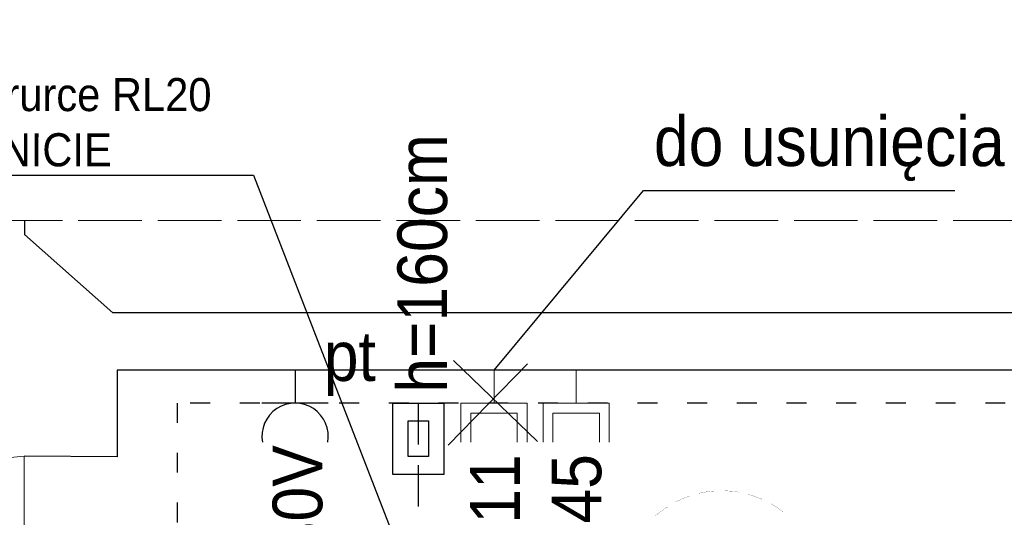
# Model space of a CAD drawing. Header units: centimetres. Extents: x 690840 to 714026, y 27673 to 40762.
# Tile 40 of 162: x 694042 to 694340, y 40199 to 40349. Entities that reach past the tile are written whole.
import ezdxf

# ---------------------------------------------------------------- set-up
doc = ezdxf.new("R2010")
doc.units = ezdxf.units.CM
for name, pattern in [('ACAD_ISO02W100', [15, 12, -3]), ('ACAD_ISO03W100', [30, 12, -18]), ('DASHED2', [0.375, 0.25, -0.125])]:
    doc.linetypes.add(name, pattern=pattern)
doc.layers.get('0').update_dxf_attribs({"lineweight": 9})
doc.layers.add('ELB_gniazda TT', color=7, linetype='Continuous', lineweight=20, true_color=0xb700f9)
doc.layers.add('ELB_gniazda zwykłe', color=7, linetype='Continuous', lineweight=30, true_color=0xff0505)
doc.layers.add('H', color=7, linetype='Continuous')
for name, color, linetype, lineweight in [('Przekroje', 253, 'Continuous', 20), ('Przekrojowa', 253, 'Continuous', 25), ('S3_okna', 253, 'Continuous', 9), ('S3_rozdzielnice', 1, 'Continuous', 5), ('Widokowa', 140, 'Continuous', 9)]:
    doc.layers.add(name, color=color, linetype=linetype, lineweight=lineweight)
doc.styles.add('ARIELCE', font='arial.ttf', dxfattribs={"width": 0.9})

# ---------------------------------------------------------------- blocks, each defined once
blk = doc.blocks.new('zw$1D16')
at = {"layer": 'Przekroje', "ltscale": 1.6}
for points in [[(0, 0), (-32.21, -3.11), (-47.01, -3.11), (-47.01, -10.89), (-62.01, -10.89)], [(0, -134), (-32.21, -130.89), (-47.01, -130.89), (-47.01, -123.11), (-62.01, -123.11)]]:
    blk.add_lwpolyline(points, dxfattribs=at)
at = {"layer": 'S3_okna'}
for p, q in [((0, 0), (0, -134)), ((-32.21, -130.89), (-32.21, -3.11)), ((-62.01, -10.89), (-62.01, -123.11)), ((-47.01, -10.89), (-32.21, -10.89)), ((-47.01, -123.11), (-47.01, -10.89)), ((-39.61, -123.11), (-39.61, -10.89)), ((-47.01, -123.11), (-32.21, -123.11))]:
    blk.add_line(p, q, dxfattribs=at)
at = {"layer": 'S3_okna', "ltscale": 1.6}
blk.add_line((-124.02, -67), (0, -67), dxfattribs=at)
at = {"layer": 'S3_okna'}
for points in [[(0, 0), (-32.21, -3.11), (-47.01, -3.11), (-47.01, -10.89), (-62.01, -10.89)], [(0, -134), (-32.21, -130.89), (-47.01, -130.89), (-47.01, -123.11), (-62.01, -123.11)]]:
    blk.add_lwpolyline(points, dxfattribs=at)
blk = doc.blocks.new('zw$EDF5')
at = {"color": 8, "linetype": 'ACAD_ISO03W100', "lineweight": -3, "ltscale": 0.5}
for p, q in [((129.94, 309.95), (129.94, 0)), ((129.94, 0), (-109.97, 0))]:
    blk.add_line(p, q, dxfattribs=at)
at = {"layer": 'H', "color": 8, "lineweight": 0, "const_width": 0.0573}
for points in [[(99.53, 179.25), (99.29, 179.66), (98.55, 180.93), (97.68, 182.13), (97.03, 182.95)], [(101.31, 175.57), (100.9, 176.53)], [(101.84, 174.12), (101.31, 175.57)], [(102.3, 172.68), (101.84, 174.12)], [(102.42, 172.32), (102.3, 172.68)], [(103.5, 164.94), (103.5, 165.27), (103.38, 166.71), (103.29, 168.23), (103.05, 169.39)], [(103.09, 159.45), (103.29, 160.89), (103.38, 161.93)], [(102.71, 157.48), (102.81, 158.01), (103.09, 159.45)], [(101.07, 152.52), (101.6, 153.85), (101.84, 154.59)], [(100.11, 150.5), (100.45, 151.2), (101.07, 152.52)], [(96.57, 145.19), (97.44, 146.29), (98.31, 147.45)], [(98.31, 147.45), (98.55, 147.91)], [(95.83, 144.32), (96.57, 145.19)]]:
    blk.add_lwpolyline(points, dxfattribs=at)
blk = doc.blocks.new('230')
at = {"layer": 'ELB_gniazda zwykłe'}
for p, q in [((698721.84, 39882.34), (698721.84, 39862.34)), ((698711.84, 39872.34), (698721.84, 39872.34))]:
    blk.add_line(p, q, dxfattribs=at)
blk.add_arc((698731.85, 39872.33), 10.01, 79.5705, 280.3483, dxfattribs=at)
blk = doc.blocks.new('rj45')
at = {"layer": 'ELB_gniazda TT'}
for p, q in [((698721.84, 39903.67), (698721.84, 39883.67)), ((698721.84, 39903.67), (698733.65, 39903.67)), ((698724.84, 39900.67), (698724.84, 39886.67)), ((698724.84, 39900.67), (698733.65, 39900.67)), ((698711.84, 39893.67), (698721.84, 39893.67)), ((698724.84, 39886.67), (698733.65, 39886.67)), ((698721.84, 39883.67), (698733.65, 39883.67))]:
    blk.add_line(p, q, dxfattribs=at)

msp = doc.modelspace()

# ---------------------------------------------------------------- linework, layer by layer
at = {"layer": 'Przekrojowa', "color": 8, "ltscale": 1.6}
for p, q in [((694043.88, 40288.28), (694043.88, 40284.09)), ((694070.57, 40260.35), (694043.88, 40284.09)), ((694525.89, 40260.35), (694070.57, 40260.35)), ((694448.83, 40243.13), (694071.83, 40243.13)), ((694071.83, 40243.13), (694071.83, 40216.93)), ((694071.83, 40216.93), (694043.83, 40217.13))]:
    msp.add_line(p, q, dxfattribs=at)
at = {"layer": 'S3_rozdzielnice', "color": 7, "lineweight": -3, "ltscale": 1.6}
for p, q in [((693817.25, 40301.99), (694112.98, 40301.99)), ((694112.98, 40301.99), (694162.71, 40173.68)), ((694185.6, 40243.13), (694230.7, 40297.32)), ((694230.7, 40297.32), (694324.7, 40297.32))]:
    msp.add_line(p, q, dxfattribs=at)
at = {"layer": 'S3_rozdzielnice', "lineweight": -3, "ltscale": 1.6}
for p, q in [((694171.75, 40220.47), (694195.73, 40244.97)), ((694173.36, 40245.97), (694198.7, 40221.58))]:
    msp.add_line(p, q, dxfattribs=at)
at = {"layer": 'S3_rozdzielnice', "color": 1, "linetype": 'DASHED2', "lineweight": -3, "ltscale": 50}
msp.add_line((694162.71, 40233.14), (694162.71, 40114.22), dxfattribs=at)
at = {"layer": 'S3_rozdzielnice', "lineweight": -3, "ltscale": 1.6}
for points in [[(694155.02, 40233.14), (694170.41, 40233.14), (694170.41, 40211.6), (694155.02, 40211.6)], [(694159.64, 40227.75), (694165.79, 40227.75), (694165.79, 40216.98), (694159.64, 40216.98)]]:
    msp.add_lwpolyline(points, close=True, dxfattribs=at)
at = {"layer": 'Widokowa', "color": 8, "linetype": 'ACAD_ISO02W100', "ltscale": 1.6}
msp.add_lwpolyline([(693911.48, 39814.24), (694775.32, 39814.24), (694775.32, 40288.28), (693981.88, 40288.28)], dxfattribs=at)

# ---------------------------------------------------------------- block references
at = {"layer": 'Przekrojowa', "color": 8, "ltscale": 1.6, "xscale": -1, "rotation": 270}
msp.add_blockref('zw$EDF5', (694089.92, 40103.2), dxfattribs=at)
at = {"layer": 'S3_okna', "color": 8, "rotation": 0.0009042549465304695}
msp.add_blockref('zw$1D16', (694043.83, 40217.13), dxfattribs=at)
at = {"layer": 'S3_rozdzielnice', "lineweight": -3, "ltscale": 1.6, "rotation": 270}
for name, p in [('230', (654253.21, 738954.97)), ('rj45', (654291.93, 738954.97)), ('rj45', (654316.7, 738954.97)), ('rj45', (654316.7, 738954.97))]:
    msp.add_blockref(name, p, dxfattribs=at)

# ---------------------------------------------------------------- texts
at = {"layer": 'S3_rozdzielnice', "attachment_point": 1, "style": 'ARIELCE'}
for s, insert, char_height, width, rotation in [('{\\fArial|b0|i0|c238|p34;\\C7;zasilanie OWY 3x2,5mm2\\Pw podłodze w peszlu fi20, na ścianie w rurce RL20\\Ppozostawić zapas przewodu 1m przy UNICIE\\Pobwód TO II/1/F23}', (693818.66, 40348.05), 10.0021, 965.6189, 359.981), ('{\\fArial|b0|i0|c238|p34;\\C7;h=160cm}', (694156.41, 40236.27), 15, 1448.1259, 89.981), ('{\\fArial|b0|i0|c238|p34;\\C7;do usunięcia i zaślepienia}', (694233.84, 40319.73), 15, 1448.1259, 359.981), ('{\\fArial|b0|i0|c238|p34;\\C7;pt}', (694134.21, 40254.83), 15, 1448.1259, 359.981), ('{\\fArial|b0|i0|c238|p34;\\C7;2x230V}', (694118.74, 40156.49), 15, 1448.1259, 89.981), ('{\\fArial|b0|i0|c238|p34;\\C7;2xRJ11}', (694178.36, 40153.8), 15, 1448.1259, 89.981), ('{\\fArial|b0|i0|c238|p34;\\C7;2xRJ45}', (694202.93, 40153.8), 15, 1448.1259, 89.981)]:
    msp.add_mtext(s, dxfattribs=dict(at, insert=insert, char_height=char_height, width=width, rotation=rotation))

doc.saveas('drawing.dxf')
